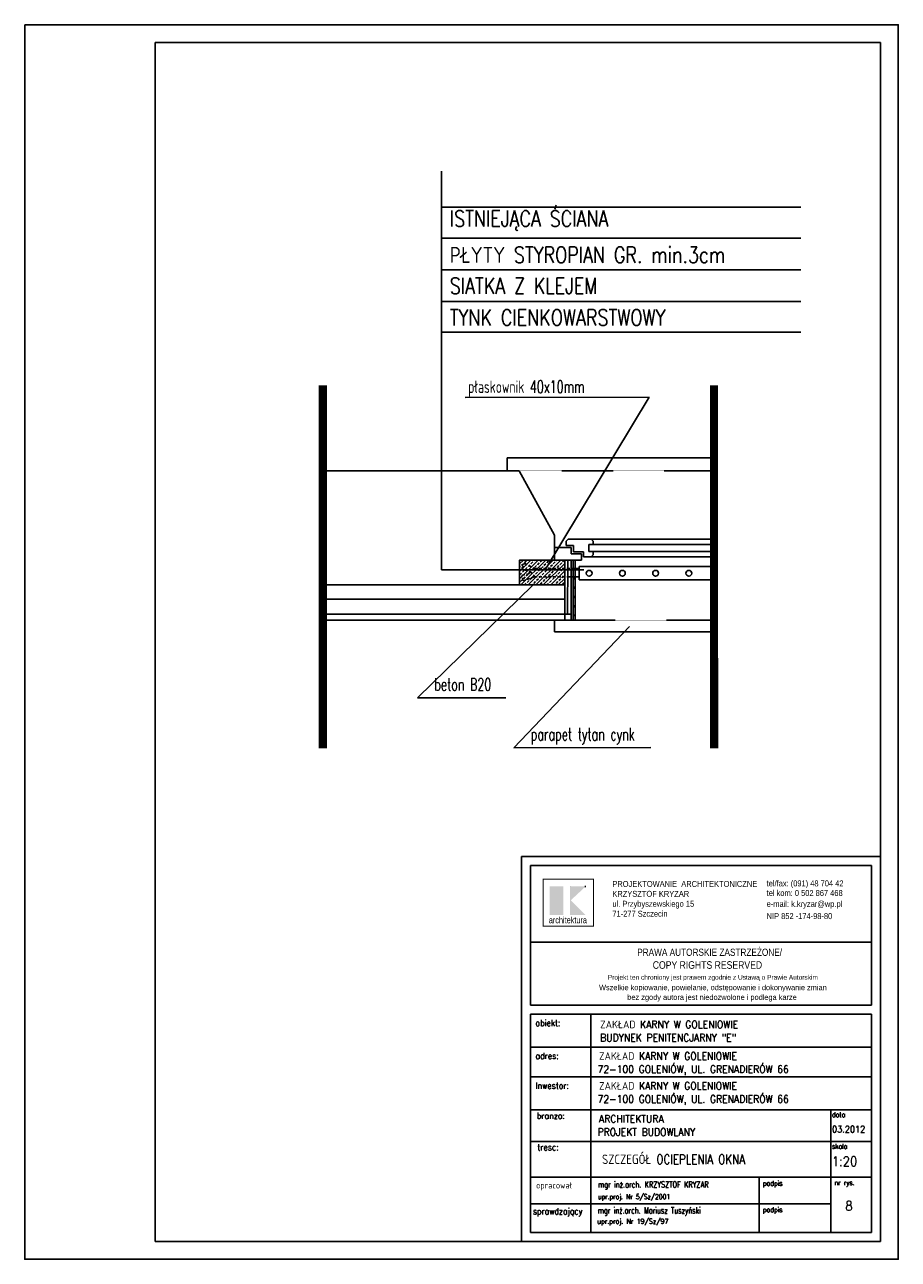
# Model space of a CAD drawing. Header units: millimetres. Extents: x 50026 to 146998, y 1038179 to 1573505.
# Tile 121 of 122: x 71170 to 72220, y 1046479 to 1047964. Entities that reach past the tile are written whole.
import ezdxf

# ---------------------------------------------------------------- set-up
doc = ezdxf.new("R2010")
doc.units = ezdxf.units.MM
doc.header["$LTSCALE"] = 0.025
for name, pattern in [('CONTINU', [0]), ('DASHED', [15, 10, -5]), ('HIDDEN', [0.375, 0.25, -0.125])]:
    doc.linetypes.add(name, pattern=pattern)
for name, color, linetype in [('2', 7, 'Continuous'), ('2D-WYMIARY', 2, 'Continuous'), ('___TABELA', 7, 'Continuous'), ('__opis mały', 1, 'Continuous'), ('__opis pomocnicze', 9, 'Continuous'), ('A-Ściany', 5, 'Continuous'), ('kraty', 5, 'Continuous'), ('NAPISY', 2, 'Continuous'), ('ocieplenie', 8, 'Continuous'), ('OKNO', 2, 'Continuous'), ('OTWORY', 3, 'Continuous'), ('parapet', 5, 'Continuous'), ('ściany', 5, 'Continuous')]:
    doc.layers.add(name, color=color, linetype=linetype)
doc.styles.add('BIKTS', font='romans.shx', dxfattribs={"width": 0.7})
doc.styles.add('KS', font='romans.shx', dxfattribs={"width": 0.8, "height": 17.5})
doc.styles.add('ROMANS', font='romans.shx', dxfattribs={"width": 0.7})
doc.styles.get("Standard").update_dxf_attribs({"font": 'ARIALN.TTF'})
doc.linetypes.add('BATTING', pattern='A,0.00254,-2.54,[134,ltypeshp.shx,S=2.54,R=0,X=-2.54,Y=0],-5.08,[134,ltypeshp.shx,S=2.54,R=180,X=2.54,Y=0],-2.54', length=10.16254)

msp = doc.modelspace()

# ---------------------------------------------------------------- hatches: boundary and pattern name
at = {"layer": '___TABELA', "linetype": 'Continuous'}
for points in [[(71817.72438, 1046927.4159), (71801.14462, 1046927.4159), (71801.14462, 1046892.91444), (71817.72438, 1046892.91444)], [(71844.53522, 1046927.45981), (71826.49638, 1046910.71819), (71844.53522, 1046892.88738), (71825.45365, 1046892.88738), (71825.45365, 1046927.45981)]]:
    msp.add_hatch(color=10, dxfattribs=at).paths.add_polyline_path(points, flags=0)
at = {"layer": 'ściany'}
h = msp.add_hatch(dxfattribs=at)
h.set_pattern_fill('ANSI33', color=8, angle=180, style=0)
h.set_pattern_definition([(225, (401.277, -244581.8855), (4.49012806, -4.49012806), []), (225, (396.7867, -244581.8855), (4.49012806, -4.49012806), [3.175, -1.5875])])
h.paths.add_polyline_path([(71819.42668, 1047319.99424), (71764.99086, 1047319.99424), (71764.99086, 1047308.28076), (71771.32571, 1047308.28076), (71767.92518, 1047309.73918), (71771.06442, 1047316.17139), (71782.42341, 1047309.73918), (71819.42668, 1047309.73918)])
h.paths.add_polyline_path([(71819.42668, 1047308.28076), (71771.32571, 1047308.28076), (71779.58347, 1047304.73918), (71767.92518, 1047301.39415), (71769.47428, 1047294.91513), (71782.53685, 1047299.73918), (71819.42668, 1047299.73918)], flags=17)
h.paths.add_polyline_path([(71819.42668, 1047299.73918), (71782.53685, 1047299.73918), (71769.47428, 1047294.91513), (71767.92518, 1047301.39415), (71779.58347, 1047304.73918), (71771.32571, 1047308.28076), (71764.99086, 1047308.28076), (71764.99086, 1047289.99424), (71819.42668, 1047289.99424)])
h.paths.add_polyline_path([(71771.06442, 1047316.17139), (71767.92518, 1047309.73918), (71771.32571, 1047308.28076), (71819.42668, 1047308.28076), (71819.42668, 1047309.73918), (71782.42341, 1047309.73918)])
h = msp.add_hatch(dxfattribs=at)
h.set_pattern_fill('LINE', color=8, scale=2.5, angle=45, style=0)
h.set_pattern_definition([(45, (401.277, -244581.8855), (-5.612660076, 5.612660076), [])])
h.paths.add_polyline_path([(71831.92668, 1047319.99424), (71829.42668, 1047319.99424), (71829.42668, 1047252.49424), (71831.92668, 1047252.49424)])

# ---------------------------------------------------------------- linework, layer by layer
at = {"layer": '2', "color": 2, "linetype": 'DASHED', "ltscale": 15}
for p, q in [((71767.92518, 1047309.73918), (71771.06442, 1047316.17139)), ((71771.06442, 1047316.17139), (71782.42341, 1047309.73918)), ((71779.58347, 1047304.73918), (71767.92518, 1047309.73918)), ((71767.92518, 1047301.39415), (71779.58347, 1047304.73918)), ((71769.47428, 1047294.91513), (71767.92518, 1047301.39415)), ((71782.53685, 1047299.73918), (71769.47428, 1047294.91513))]:
    msp.add_line(p, q, dxfattribs=at)
at = {"layer": '2', "color": 1, "linetype": 'CONTINU'}
msp.add_lwpolyline([(71764.99086, 1047289.99424), (71764.99086, 1047319.99424), (71819.42668, 1047319.99424), (71819.42668, 1047289.99424)], close=True, dxfattribs=at)
at = {"layer": '2D-WYMIARY', "color": 2}
for points in [[(71170.21782, 1047963.93218), (72220.21782, 1047963.93218), (72220.21782, 1046478.93218), (71170.21782, 1046478.93218)], [(71327.20091, 1047942.44199), (72198.72764, 1047942.44199), (72198.72764, 1046500.42236), (71327.20091, 1046500.42236)]]:
    msp.add_lwpolyline(points, close=True, dxfattribs=at)
at = {"layer": '___TABELA', "color": 7, "linetype": 'Continuous'}
for p, q in [((72198.72764, 1046963.43676), (71767.31256, 1046963.43676)), ((71778.09794, 1046860.21626), (72187.94226, 1046860.21626))]:
    msp.add_line(p, q, dxfattribs=at)
at = {"layer": '___TABELA', "color": 2, "linetype": 'Continuous'}
for p, q in [((71767.31256, 1046963.43676), (71767.31256, 1046500.42236)), ((71767.31256, 1046963.43676), (72198.72764, 1046963.43676)), ((71778.09794, 1046952.65138), (71778.09794, 1046784.71862)), ((72187.94226, 1046952.65138), (71778.09794, 1046952.65138)), ((72187.94226, 1046784.71862), (72187.94226, 1046952.65138)), ((71778.09794, 1046784.71862), (72187.94226, 1046784.71862))]:
    msp.add_line(p, q, dxfattribs=at)
at = {"layer": '___TABELA', "color": 10, "linetype": 'Continuous'}
for p, q in [((71825.92483, 1046927.45973), (71825.92483, 1046927.45973)), ((71793.38012, 1046879.62103), (71793.38012, 1046879.62103))]:
    msp.add_line(p, q, dxfattribs=at)
at = {"layer": '___TABELA', "color": 254, "linetype": 'Continuous'}
for p, q in [((71843.57485, 1046927.45973), (71843.81345, 1046927.45973)), ((71844.29065, 1046927.45973), (71844.52924, 1046927.45973)), ((71830.73981, 1046890.01759), (71830.77488, 1046890.01759)), ((71842.99383, 1046888.44927), (71842.99383, 1046888.41376))]:
    msp.add_line(p, q, dxfattribs=at)
at = {"layer": '___TABELA', "color": 2}
for p, q in [((71778.09794, 1046773.93324), (72187.94226, 1046773.93324)), ((71778.09794, 1046511.20773), (71778.09794, 1046773.93324)), ((71850.58745, 1046773.93324), (71850.58745, 1046511.20773)), ((72187.94226, 1046773.93324), (72187.94226, 1046511.20773)), ((71778.09794, 1046734.27111), (72187.94226, 1046734.27111)), ((71778.09794, 1046698.38963), (72187.94226, 1046698.38963)), ((71778.09794, 1046658.7275), (72187.94226, 1046658.7275)), ((72139.2359, 1046658.7275), (72139.2359, 1046511.20773)), ((71778.09794, 1046620.52381), (72187.94226, 1046620.52381)), ((71778.09794, 1046577.5359), (72187.94226, 1046577.5359)), ((72052.89431, 1046577.5359), (72052.89431, 1046511.20773)), ((71778.09794, 1046545.6844), (72139.2359, 1046545.6844)), ((71778.09794, 1046511.20773), (72187.94226, 1046511.20773)), ((71778.09794, 1046511.20773), (72139.2359, 1046511.20773)), ((71778.09794, 1046511.20773), (72139.2359, 1046511.20773))]:
    msp.add_line(p, q, dxfattribs=at)
at = {"layer": '___TABELA', "color": 10, "linetype": 'Continuous', "const_width": 1.44057}
msp.add_lwpolyline([(71793.38012, 1046879.62103), (71853.79844, 1046879.62103), (71853.79844, 1046936.16363), (71793.38012, 1046936.16363)], close=True, dxfattribs=at)
at = {"layer": '__opis pomocnicze', "color": 1}
for p, q in [((71699.65133, 1047515.48826), (71920.58503, 1047515.81421)), ((71920.58503, 1047515.81421), (71795.7923, 1047308.28076)), ((71642.2445, 1047154.11025), (71781.289, 1047289.99424)), ((71758.23558, 1047094.23454), (71897.28009, 1047240.11854)), ((71642.2445, 1047154.11025), (71748.39759, 1047154.25553)), ((71758.23558, 1047094.23454), (71922.70795, 1047094.37983))]:
    msp.add_line(p, q, dxfattribs=at)
at = {"layer": 'A-Ściany', "color": 2, "linetype": 'DASHED', "ltscale": 15}
for p, q in [((71782.42341, 1047309.73918), (71836.70653, 1047309.73918)), ((71782.53685, 1047299.73918), (71836.70653, 1047299.73918))]:
    msp.add_line(p, q, dxfattribs=at)
at = {"layer": 'kraty', "color": 7}
for p, q in [((71998.71598, 1047312.07956), (71836.70653, 1047312.07956)), ((71836.70653, 1047312.07956), (71836.70653, 1047296.07956)), ((71998.71634, 1047296.07956), (71836.70653, 1047296.07956))]:
    msp.add_line(p, q, dxfattribs=at)
for centre in [(71848.60896, 1047304.07956), (71888.57757, 1047304.07956), (71928.54618, 1047304.07956), (71968.51478, 1047304.07956)]:
    msp.add_circle(centre, 3.47894, dxfattribs=at)
at = {"layer": 'NAPISY', "color": 2, "linetype": 'Continuous', "ltscale": 0.2}
for p, q in [((71671.33704, 1047308.28076), (71671.33704, 1047787.83876)), ((71671.64223, 1047744.27106), (72103.07233, 1047744.27106)), ((71671.64223, 1047707.32524), (72103.07233, 1047707.32524)), ((71671.64223, 1047669.12384), (72103.07233, 1047669.12384)), ((71671.64223, 1047630.92244), (72103.07233, 1047630.92244)), ((71671.64223, 1047593.97663), (72103.07233, 1047593.97663)), ((71671.33704, 1047308.28076), (71842.29233, 1047308.28076))]:
    msp.add_line(p, q, dxfattribs=at)
at = {"layer": 'ocieplenie', "linetype": 'BATTING', "ltscale": 15}
msp.add_line((71822.78174, 1047254.99424), (71823.12702, 1047319.99424), dxfattribs=at)
at = {"layer": 'ocieplenie', "linetype": 'BATTING', "ltscale": 60}
msp.add_line((71819.42668, 1047272.78199), (71528.54855, 1047272.78199), dxfattribs=at)
at = {"layer": 'OKNO', "color": 2}
for p, q in [((71823.6092, 1047345.15211), (71821.1092, 1047342.65211)), ((71821.1092, 1047337.49424), (71821.1092, 1047342.65211)), ((71823.6092, 1047345.15211), (71851.15044, 1047345.15211)), ((71851.15044, 1047345.15211), (71853.65044, 1047342.65211)), ((71853.65044, 1047342.65211), (71853.65044, 1047338.89541)), ((71821.1092, 1047337.49424), (71829.71219, 1047337.49424)), ((71841.82736, 1047329.99424), (71841.82736, 1047323.80335)), ((71848.30588, 1047338.89541), (71848.30588, 1047330.24417)), ((71853.65044, 1047326.30335), (71851.15044, 1047323.80335)), ((71853.65044, 1047330.24417), (71853.65044, 1047326.30335)), ((71851.15044, 1047323.80335), (71841.82736, 1047323.80335))]:
    msp.add_line(p, q, dxfattribs=at)
at = {"layer": 'OKNO', "color": 1}
for p, q in [((71998.71523, 1047345.15211), (71851.15044, 1047345.15211)), ((71998.71537, 1047338.89541), (71853.65044, 1047338.89541)), ((71998.71557, 1047330.24417), (71853.65044, 1047330.24417)), ((71821.92668, 1047319.99424), (71806.92668, 1047319.99424)), ((71998.71571, 1047323.80335), (71851.15044, 1047323.80335))]:
    msp.add_line(p, q, dxfattribs=at)
at = {"layer": 'OKNO', "color": 2}
msp.add_lwpolyline([(71839.32736, 1047327.49424), (71839.32736, 1047319.99424), (71806.92668, 1047319.99424), (71806.92668, 1047334.99424), (71827.21219, 1047334.99424)], dxfattribs=at)
at = {"layer": 'OTWORY', "color": 7, "linetype": 'HIDDEN'}
for p, q in [((71998.71338, 1047427.49424), (71764.64582, 1047427.49424)), ((71998.71765, 1047247.49424), (71821.92668, 1047247.49424))]:
    msp.add_line(p, q, dxfattribs=at)
at = {"layer": 'parapet', "color": 2}
for p, q in [((71750.16185, 1047427.49424), (71750.16185, 1047442.99803)), ((71998.71303, 1047442.99803), (71750.16185, 1047442.99803)), ((71806.92668, 1047247.49424), (71806.92668, 1047233.76358)), ((71998.71796, 1047233.76358), (71806.92668, 1047233.76358))]:
    msp.add_line(p, q, dxfattribs=at)
at = {"layer": 'ściany'}
for p, q in [((71528.54512, 1047427.49424), (71764.64582, 1047427.49424)), ((71806.92668, 1047349.99424), (71764.64582, 1047427.49424)), ((71806.92668, 1047319.99424), (71806.92668, 1047349.99424)), ((71806.92668, 1047319.99424), (71821.92668, 1047319.99424))]:
    msp.add_line(p, q, dxfattribs=at)
at = {"layer": 'ściany', "color": 2}
for p, q in [((71827.21219, 1047327.49424), (71827.21219, 1047334.99424)), ((71839.32736, 1047327.49424), (71827.21219, 1047327.49424)), ((71829.71219, 1047337.49424), (71829.71219, 1047329.99424)), ((71841.82736, 1047329.99424), (71829.71219, 1047329.99424)), ((71853.65044, 1047338.89541), (71848.30588, 1047338.89541)), ((71853.65044, 1047330.24417), (71848.30588, 1047330.24417)), ((71819.42668, 1047289.99424), (71819.42668, 1047319.99424)), ((71829.42668, 1047247.49424), (71829.42668, 1047319.99424)), ((71831.92668, 1047247.49424), (71831.92668, 1047319.99424)), ((71528.54821, 1047289.99424), (71819.42668, 1047289.99424)), ((71528.54905, 1047247.49424), (71831.92668, 1047247.49424))]:
    msp.add_line(p, q, dxfattribs=at)
at = {"layer": 'ściany', "color": 7}
for p, q in [((71826.92668, 1047247.49424), (71826.92668, 1047319.99424)), ((71819.42668, 1047289.99424), (71819.42668, 1047247.49424)), ((71528.54888, 1047254.99424), (71826.92668, 1047254.99424))]:
    msp.add_line(p, q, dxfattribs=at)
at = {"layer": 'ściany', "color": 7, "linetype": 'DASHED', "ltscale": 100, "const_width": 10}
for points in [[(71528.54281, 1047530.03219), (71528.55252, 1047093.38066)], [(71998.71107, 1047530.03219), (71998.72078, 1047093.38066)]]:
    msp.add_lwpolyline(points, dxfattribs=at)

# ---------------------------------------------------------------- texts
at = {"layer": '2', "color": 2, "style": 'ROMANS', "width": 0.7}
for s, height, p in [('mgr inż.arch. KRZYSZTOF KRYZAR', 7.4088, (71859.24128, 1046565.22609)), ('mgr inż.arch. Mariusz Tuszyński', 7.7175, (71859.00615, 1046533.89201))]:
    msp.add_text(s, height=height, dxfattribs=at).set_placement(p)
at = {"layer": '2', "color": 7, "style": 'ROMANS', "width": 0.9}
for s, height, p in [('upr.proj. Nr 5/Sz/2001', 5.92704, (71859.24128, 1046551.27386)), ('sprawdzający', 7.4088, (71781.16066, 1046532.94618))]:
    msp.add_text(s, height=height, dxfattribs=at).set_placement(p)
at = {"layer": '2', "color": 0, "style": 'ROMANS', "width": 0.9}
msp.add_text('upr.proj. Nr 19/Sz/97', height=6.174, dxfattribs=at).set_placement((71858.22381, 1046521.61585))
at = {"layer": '___TABELA', "color": 7, "style": 'ROMANS', "width": 0.9}
for s, height, p in [('obiekt:', 7.56, (71784.08798, 1046759.53373)), ('adres:', 7.56, (71784.08798, 1046719.87159)), ('Inwestor:', 7.56, (71784.08798, 1046683.99011)), ('branza:', 7.56, (71785.6126, 1046647.82576)), ('data', 6.048, (72140.43862, 1046649.94778)), ('tresc:', 7.56, (71786.37491, 1046609.93651)), ('skala', 6.048, (72140.43862, 1046611.74409)), ('opracował', 7.56, (71784.85028, 1046564.1216)), ('podpis', 6.048, (72057.42032, 1046567.4436)), ('nr rys.', 6.048, (72143.56221, 1046568.04039)), ('podpis', 6.048, (72057.42032, 1046535.5921))]:
    msp.add_text(s, height=height, dxfattribs=at).set_placement(p)
at = {"layer": '___TABELA', "color": 2, "style": 'ROMANS', "width": 0.9}
for s, height, p in [('ZAKŁAD KARNY W GOLENIOWIE', 9.029475, (71861.83686, 1046756.88521)), ('BUDYNEK PENITENCJARNY "E"', 9.029475, (71861.83686, 1046740.95671)), ('ZAKŁAD KARNY W GOLENIOWIE', 9.029475, (71860.49771, 1046718.91449)), ('72-100 GOLENIÓW, UL. GRENADIERÓW 66', 9.029475, (71858.72543, 1046703.04652)), ('ZAKŁAD KARNY W GOLENIOWIE', 9.029475, (71860.49771, 1046683.033)), ('72-100 GOLENIÓW, UL. GRENADIERÓW 66', 9.029475, (71858.72543, 1046667.16504)), ('ARCHITEKTURA ', 9.029475, (71860.49771, 1046643.37087)), ('PROJEKT BUDOWLANY', 9.029475, (71858.72543, 1046627.5029)), ('03.2012', 7.938, (72140.66019, 1046631.47797))]:
    msp.add_text(s, height=height, dxfattribs=at).set_placement(p)
at = {"layer": '___TABELA', "color": 6, "ltscale": 0.9, "style": 'ROMANS', "width": 0.8}
msp.add_text('SZCZEGÓŁ OCIEPLENIA OKNA ', height=11.34, dxfattribs=at).set_placement((71864.11114, 1046593.54896))
at = {"layer": '___TABELA', "color": 6, "style": 'ROMANS', "width": 0.9}
for s, p in [('1:20', (72140.32691, 1046591.13985)), ('8', (72156.45936, 1046537.56611))]:
    msp.add_text(s, height=11.34, dxfattribs=at).set_placement(p)
at = {"layer": '___TABELA', "color": 7}
for s, insert, char_height, width, attachment_point in [('PROJEKTOWANIE  ARCHITEKTONICZNE\\PKRZYSZTOF KRYZAR\\Pul. Przybyszewskiego 15\\P71-277 Szczecin', (71876.56018, 1046912.47305), 7.1752956, 228.4296986, 4), ('tel/fax: (091) 48 704 42', (72061.97891, 1046930.0177), 7.1752956, 203.1356076, 4), ('tel kom: 0 502 867 468', (72061.97891, 1046919.47705), 7.1752956, 203.1356076, 4), ('e-mail: k.kryzar@wp.pl', (72061.97891, 1046905.35214), 7.1752956, 231.3069967, 4), ('NIP 852 -174-98-80', (72061.97891, 1046891.68807), 7.1752956, 227.1597542, 4), ('PRAWA AUTORSKIE ZASTRZEŻONE/', (71993.46394, 1046848.1782), 8.6283016, 319.2831091, 5), ('COPY RIGHTS RESERVED', (71990.81523, 1046832.85275), 9.0597166, 238.3082965, 5), ('Projekt ten chroniony jest prawem zgodnie z Ustawą o Prawie Autorskim', (71997.3788, 1046817.25906), 5.732449, 438.5617284, 5), ('Wszelkie kopiowanie, powielanie, odstępowanie i dokonywanie zmian', (71997.36465, 1046804.90635), 6.4712262, 438.533427, 5), ('bez zgody autora jest niedozwolone i podlega karze', (71996.37375, 1046793.18687), 6.4712262, 408.2399994, 5)]:
    msp.add_mtext(s, dxfattribs=dict(at, insert=insert, char_height=char_height, width=width, attachment_point=attachment_point))
at = {"layer": '___TABELA', "color": 10, "insert": (71823.05904, 1046890.79805), "char_height": 7.6575397, "width": 64.6476113, "attachment_point": 2}
msp.add_mtext('architektura', dxfattribs=at)
at = {"layer": '__opis mały', "color": 7, "style": 'BIKTS', "width": 0.65}
for s, p in [('płaskownik 40x10mm', (71703.13808, 1047520.97019)), ('beton B20', (71662.43131, 1047162.91842)), ('parapet tytan cynk', (71778.4224, 1047103.04272))]:
    msp.add_text(s, height=15, dxfattribs=at).set_placement(p)
at = {"layer": 'NAPISY', "color": 2, "linetype": 'Continuous', "ltscale": 0.2, "char_height": 19.25, "attachment_point": 1, "style": 'KS'}
for s, insert, width in [('ISTNIEJĄCA ŚCIANA ', (71681.14324, 1047740.27651), 694.7575786), ('PŁYTY STYROPIAN GR. min.3cm', (71681.14324, 1047696.67277), 620.205604), ('SIATKA Z KLEJEM', (71681.14324, 1047659.52816), 734.2838678), ('TYNK CIENKOWARSTWOWY', (71681.14324, 1047621.32676), 734.2838678)]:
    msp.add_mtext(s, dxfattribs=dict(at, insert=insert, width=width))

doc.saveas('drawing.dxf')
